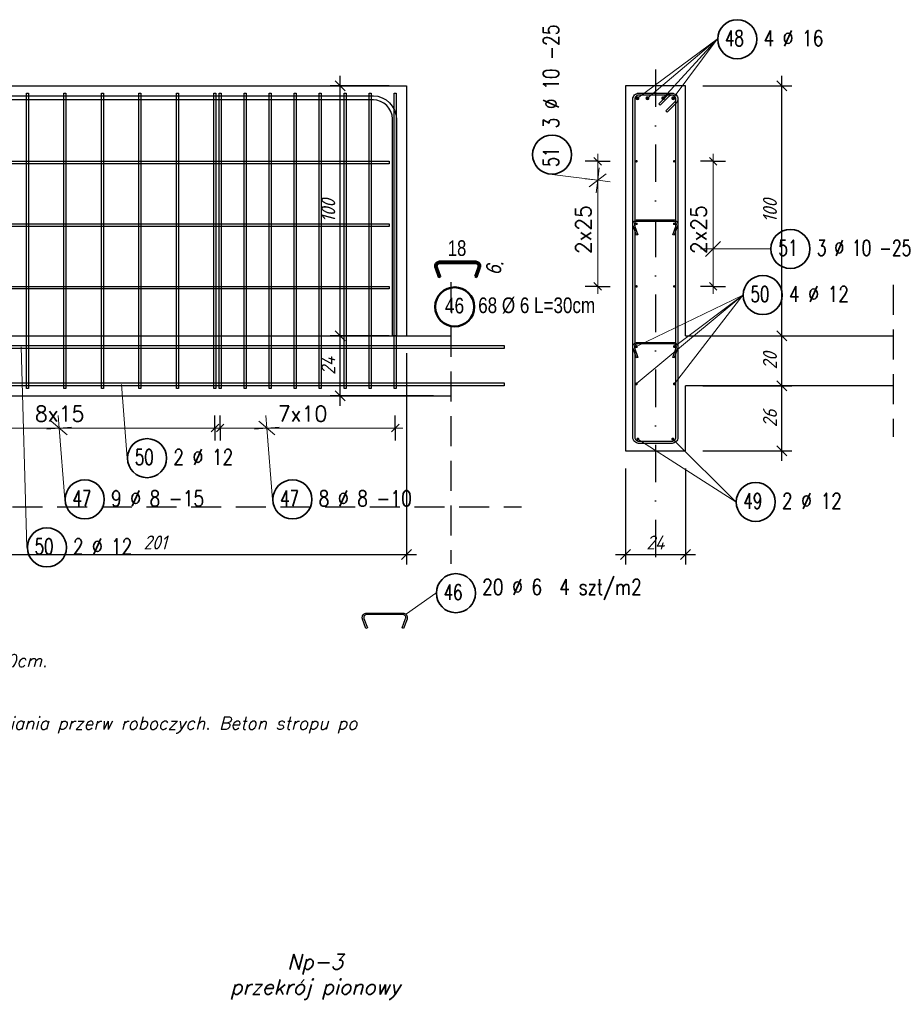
# Model space of a CAD drawing. Header units: millimetres. Extents: x -59549 to 24928, y -40343 to 39139.
# Tile 12 of 27: x -13557 to -10064, y -5489 to -1552. Entities that reach past the tile are written whole.
import ezdxf

# ---------------------------------------------------------------- set-up
doc = ezdxf.new("R2010")
doc.units = ezdxf.units.MM
doc.header["$MEASUREMENT"] = 0
for name, pattern in [('DASHDOT', [25.4, 12.7, -6.35, 0, -6.35]), ('DASHDOTX2', [2, 1, -0.5, 0, -0.5]), ('Dot & Dashed', [335.138881, 176.388884, -88.194442, 0, -70.555556]), ('Hidden', [7.14375, 4.7625, -2.38125])]:
    doc.linetypes.add(name, pattern=pattern)
for name, color, linetype in [('k-nadproża', 4, 'Hidden'), ('k-osie', 1, 'DASHDOT'), ('k-schody', 2, 'Continuous'), ('k-wymiary', 1, 'Continuous'), ('k-ściany', 2, 'Continuous')]:
    doc.layers.add(name, color=color, linetype=linetype)
doc.layers.add('Ogólne', color=7, linetype='Continuous', lineweight=25)
doc.styles.add('50', font='romans.shx', dxfattribs={"width": 0.85, "oblique": 15, "height": 10})
doc.styles.add('Arial', font='arial.ttf', dxfattribs={"height": 11.90625})
doc.styles.add('ISO', font='ISOCP.SHX', dxfattribs={"oblique": 15})
doc.styles.add('ROMANS', font='romans__.ttf')
doc.dimstyles.new('ISO 1_20', dxfattribs={"dimtxt": 56, "dimasz": 40, "dimexe": 40, "dimexo": 70, "dimgap": 20, "dimtad": 1, "dimdec": 1, "dimlfac": 0.1, "dimdsep": 46, "dimtxsty": 'ISO', "dimblk": 'OBLIQUE', "dimcen": 0.09, "dimdle": 40, "dimclrd": 1, "dimclre": 1, "dimclrt": 2, "dimadec": 0, "dimazin": 0, "dimtfac": 1, "dimtdec": 1, "dimtix": 1, "dimtmove": 2, "dimatfit": 0, "dimfxl": 1, "dimtolj": 1, "dimtzin": 0, "dimlwd": -1, "dimlwe": -1, "dimarcsym": 0})

# ---------------------------------------------------------------- blocks, each defined once
blk = doc.blocks.new('_Oblique')
at = {"color": 0, "linetype": 'ByBlock', "lineweight": -2, "ltscale": 30}
blk.add_line((-0.5, -0.5), (0.5, 0.5), dxfattribs=at)
blk = doc.blocks.new('*D118')
at = {"layer": 'Defpoints', "color": 0}
for p in [(-12010.2, -2815.9), (-14020.2, -3499.5), (-12010.2, -3690.3)]:
    blk.add_point(p, dxfattribs=at)
at = {"layer": 'k-wymiary', "color": 1}
for p, q in [((-12010.2, -2885.9), (-12010.2, -3730.3)), ((-14020.2, -3569.5), (-14020.2, -3730.3)), ((-14060.2, -3690.3), (-11970.2, -3690.3))]:
    blk.add_line(p, q, dxfattribs=at)
at = {"layer": 'k-wymiary', "color": 1, "xscale": 40, "yscale": 40, "zscale": 40, "rotation": 180}
blk.add_blockref('_Oblique', (-14020.2, -3690.3), dxfattribs=at)
at = {"layer": 'k-wymiary', "color": 1, "xscale": 40, "yscale": 40, "zscale": 40}
blk.add_blockref('_Oblique', (-12010.2, -3690.3), dxfattribs=at)
at = {"layer": 'k-wymiary', "color": 2, "insert": (-13015.2, -3642.3), "char_height": 56, "attachment_point": 5, "style": 'ISO'}
blk.add_mtext('\\A1;201', dxfattribs=at)
blk = doc.blocks.new('*D123')
at = {"layer": 'Defpoints', "color": 0}
for p in [(-12275.2, -2815.9), (-12010.2, -2815.9), (-11832.7, -3056.1)]:
    blk.add_point(p, dxfattribs=at)
at = {"layer": 'k-wymiary', "color": 1}
for p, q in [((-12275.2, -3096.1), (-12275.2, -2775.9)), ((-12080.2, -2815.9), (-12315.2, -2815.9)), ((-11902.7, -3056.1), (-12315.2, -3056.1))]:
    blk.add_line(p, q, dxfattribs=at)
at = {"layer": 'k-wymiary', "color": 1, "xscale": 40, "yscale": 40, "zscale": 40}
for p, rotation in [((-12275.2, -2815.9), 90), ((-12275.2, -3056.1), 270)]:
    blk.add_blockref('_Oblique', p, dxfattribs=dict(at, rotation=rotation))
at = {"layer": 'k-wymiary', "color": 2, "insert": (-12323.2, -2936), "char_height": 56, "attachment_point": 5, "rotation": 90, "style": 'ISO'}
blk.add_mtext('\\A1;24', dxfattribs=at)
blk = doc.blocks.new('*D124')
at = {"layer": 'Defpoints', "color": 0}
for p in [(-12275.2, -1815.9), (-12010.2, -1815.9), (-12010.2, -2815.9)]:
    blk.add_point(p, dxfattribs=at)
at = {"layer": 'k-wymiary', "color": 1}
for p, q in [((-12275.2, -2855.9), (-12275.2, -1775.9)), ((-12080.2, -1815.9), (-12315.2, -1815.9)), ((-12080.2, -2815.9), (-12315.2, -2815.9))]:
    blk.add_line(p, q, dxfattribs=at)
at = {"layer": 'k-wymiary', "color": 1, "xscale": 40, "yscale": 40, "zscale": 40}
for p, rotation in [((-12275.2, -1815.9), 90), ((-12275.2, -2815.9), 270)]:
    blk.add_blockref('_Oblique', p, dxfattribs=dict(at, rotation=rotation))
at = {"layer": 'k-wymiary', "color": 2, "insert": (-12323.2, -2315.9), "char_height": 56, "attachment_point": 5, "rotation": 90, "style": 'ISO'}
blk.add_mtext('\\A1;100', dxfattribs=at)
blk = doc.blocks.new('*D159')
at = {"layer": 'Defpoints', "color": 0}
for p in [(-11135.3, -3275.9), (-10895.3, -3275.9), (-10895.3, -3690.3)]:
    blk.add_point(p, dxfattribs=at)
at = {"layer": 'k-wymiary', "color": 1}
for p, q in [((-11135.3, -3345.9), (-11135.3, -3730.3)), ((-10895.3, -3345.9), (-10895.3, -3730.3)), ((-11175.3, -3690.3), (-10855.3, -3690.3))]:
    blk.add_line(p, q, dxfattribs=at)
at = {"layer": 'k-wymiary', "color": 1, "xscale": 40, "yscale": 40, "zscale": 40, "rotation": 180}
blk.add_blockref('_Oblique', (-11135.3, -3690.3), dxfattribs=at)
at = {"layer": 'k-wymiary', "color": 1, "xscale": 40, "yscale": 40, "zscale": 40}
blk.add_blockref('_Oblique', (-10895.3, -3690.3), dxfattribs=at)
at = {"layer": 'k-wymiary', "color": 2, "insert": (-11015.3, -3642.3), "char_height": 56, "attachment_point": 5, "style": 'ISO'}
blk.add_mtext('\\A1;24', dxfattribs=at)
blk = doc.blocks.new('*D160')
at = {"layer": 'Defpoints', "color": 0}
for p in [(-10895.3, -3016.1), (-10509.1, -3016.1), (-10895.3, -3275.9)]:
    blk.add_point(p, dxfattribs=at)
at = {"layer": 'k-wymiary', "color": 1}
for p, q in [((-10509.1, -3315.9), (-10509.1, -2976.1)), ((-10825.3, -3016.1), (-10469.1, -3016.1)), ((-10825.3, -3275.9), (-10469.1, -3275.9))]:
    blk.add_line(p, q, dxfattribs=at)
at = {"layer": 'k-wymiary', "color": 1, "xscale": 40, "yscale": 40, "zscale": 40}
for p, rotation in [((-10509.1, -3016.1), 90), ((-10509.1, -3275.9), 270)]:
    blk.add_blockref('_Oblique', p, dxfattribs=dict(at, rotation=rotation))
at = {"layer": 'k-wymiary', "color": 2, "insert": (-10557.1, -3146), "char_height": 56, "attachment_point": 5, "rotation": 90, "style": 'ISO'}
blk.add_mtext('\\A1;26', dxfattribs=at)
blk = doc.blocks.new('*D161')
at = {"layer": 'Defpoints', "color": 0}
for p in [(-10895.3, -2815.9), (-10509.1, -2815.9), (-10895.3, -3016.1)]:
    blk.add_point(p, dxfattribs=at)
at = {"layer": 'k-wymiary', "color": 1}
for p, q in [((-10509.1, -3056.1), (-10509.1, -2775.9)), ((-10825.3, -2815.9), (-10469.1, -2815.9)), ((-10825.3, -3016.1), (-10469.1, -3016.1))]:
    blk.add_line(p, q, dxfattribs=at)
at = {"layer": 'k-wymiary', "color": 1, "xscale": 40, "yscale": 40, "zscale": 40}
for p, rotation in [((-10509.1, -2815.9), 90), ((-10509.1, -3016.1), 270)]:
    blk.add_blockref('_Oblique', p, dxfattribs=dict(at, rotation=rotation))
at = {"layer": 'k-wymiary', "color": 2, "insert": (-10557.1, -2916), "char_height": 56, "attachment_point": 5, "rotation": 90, "style": 'ISO'}
blk.add_mtext('\\A1;20', dxfattribs=at)
blk = doc.blocks.new('*D162')
at = {"layer": 'Defpoints', "color": 0}
for p in [(-10895.3, -1815.9), (-10509.1, -1815.9), (-10895.3, -2815.9)]:
    blk.add_point(p, dxfattribs=at)
at = {"layer": 'k-wymiary', "color": 1}
for p, q in [((-10509.1, -2855.9), (-10509.1, -1775.9)), ((-10825.3, -1815.9), (-10469.1, -1815.9)), ((-10825.3, -2815.9), (-10469.1, -2815.9))]:
    blk.add_line(p, q, dxfattribs=at)
at = {"layer": 'k-wymiary', "color": 1, "xscale": 40, "yscale": 40, "zscale": 40}
for p, rotation in [((-10509.1, -1815.9), 90), ((-10509.1, -2815.9), 270)]:
    blk.add_blockref('_Oblique', p, dxfattribs=dict(at, rotation=rotation))
at = {"layer": 'k-wymiary', "color": 2, "insert": (-10557.1, -2315.9), "char_height": 56, "attachment_point": 5, "rotation": 90, "style": 'ISO'}
blk.add_mtext('\\A1;100', dxfattribs=at)
blk = doc.blocks.new('KRESKOWANIE_30')
at = {"layer": 'Ogólne', "color": 7, "linetype": 'Continuous', "lineweight": 18, "transparency": 33554687}
for p, q in [((-13.3993, -3.1847), (-13.4032, -3.1348)), ((-13.3993, -3.1847), (-13.4491, -3.1886)), ((-13.367, -3.2122), (-13.4316, -3.1571)), ((-13.3993, -3.1847), (-13.3494, -3.1807)), ((-13.3765, -3.4704), (-13.3993, -3.1847)), ((-13.3993, -3.1847), (-13.3953, -3.2345))]:
    blk.add_line(p, q, dxfattribs=at)
blk = doc.blocks.new('KRESKOWANIE_31')
at = {"layer": 'Ogólne', "color": 7, "linetype": 'Continuous', "lineweight": 18, "transparency": 33554687}
for p, q in [((-12.5689, -3.1847), (-12.5729, -3.1348)), ((-12.5689, -3.1847), (-12.6188, -3.1886)), ((-12.5366, -3.2122), (-12.6012, -3.1571)), ((-12.5689, -3.1847), (-12.5191, -3.1807)), ((-12.5462, -3.4704), (-12.5689, -3.1847)), ((-12.5689, -3.1847), (-12.565, -3.2345))]:
    blk.add_line(p, q, dxfattribs=at)
blk = doc.blocks.new('KRESKOWANIE_33')
at = {"layer": 'Ogólne', "color": 7, "linetype": 'Continuous', "lineweight": 18, "transparency": 33554687}
for p, q in [((-10.7545, -2.4387), (-10.8145, -2.4987)), ((-10.7845, -2.4687), (-10.7845, -2.4187)), ((-10.7845, -2.4687), (-10.8345, -2.4687)), ((-10.5549, -2.4687), (-10.7845, -2.4687)), ((-10.7845, -2.4687), (-10.7345, -2.4687)), ((-10.7845, -2.4687), (-10.7845, -2.5187))]:
    blk.add_line(p, q, dxfattribs=at)
blk = doc.blocks.new('KRESKOWANIE_34')
at = {"layer": 'Ogólne', "color": 7, "linetype": 'Continuous', "lineweight": 18, "transparency": 33554687}
for p, q in [((-11.2459, -2.1941), (-11.2397, -2.1444)), ((-11.4283, -2.1713), (-11.2459, -2.1941)), ((-11.2459, -2.1941), (-11.2955, -2.1879)), ((-11.2794, -2.2201), (-11.2124, -2.168)), ((-11.2459, -2.1941), (-11.2521, -2.2437)), ((-11.2459, -2.1941), (-11.1963, -2.2002))]:
    blk.add_line(p, q, dxfattribs=at)

msp = doc.modelspace()

# ---------------------------------------------------------------- hatches: boundary and pattern name
at = {"layer": 'Ogólne', "linetype": 'Continuous', "lineweight": 50, "transparency": 33554687}
for points in [[(-11078.86, -1865.91), (-11079.47, -1862.85), (-11081.21, -1860.25), (-11083.8, -1858.52), (-11086.86, -1857.91), (-11089.93, -1858.52), (-11092.52, -1860.25), (-11094.26, -1862.85), (-11094.86, -1865.91), (-11094.26, -1868.97), (-11092.52, -1871.56), (-11089.93, -1873.3), (-11086.86, -1873.91), (-11083.8, -1873.3), (-11081.21, -1871.56), (-11079.47, -1868.97)], [(-11038.86, -1865.91), (-11039.47, -1862.85), (-11041.21, -1860.25), (-11043.8, -1858.52), (-11046.86, -1857.91), (-11049.93, -1858.52), (-11052.52, -1860.25), (-11054.26, -1862.85), (-11054.86, -1865.91), (-11054.26, -1868.97), (-11052.52, -1871.56), (-11049.93, -1873.3), (-11046.86, -1873.91), (-11043.8, -1873.3), (-11041.21, -1871.56), (-11039.47, -1868.97)], [(-10975.82, -1865.91), (-10976.43, -1862.85), (-10978.16, -1860.25), (-10980.76, -1858.52), (-10983.82, -1857.91), (-10986.88, -1858.52), (-10989.48, -1860.25), (-10991.21, -1862.85), (-10991.82, -1865.91), (-10991.21, -1868.97), (-10989.48, -1871.56), (-10986.88, -1873.3), (-10983.82, -1873.91), (-10980.76, -1873.3), (-10978.16, -1871.56), (-10976.43, -1868.97)], [(-10935.82, -1865.91), (-10936.43, -1862.85), (-10938.16, -1860.25), (-10940.76, -1858.52), (-10943.82, -1857.91), (-10946.88, -1858.52), (-10949.48, -1860.25), (-10951.21, -1862.85), (-10951.82, -1865.91), (-10951.21, -1868.97), (-10949.48, -1871.56), (-10946.88, -1873.3), (-10943.82, -1873.91), (-10940.76, -1873.3), (-10938.16, -1871.56), (-10936.43, -1868.97)], [(-11085.44, -2118.28), (-11085.82, -2116.36), (-11086.91, -2114.74), (-11088.53, -2113.66), (-11090.44, -2113.28), (-11092.36, -2113.66), (-11093.98, -2114.74), (-11095.06, -2116.36), (-11095.44, -2118.28), (-11095.06, -2120.19), (-11093.98, -2121.81), (-11092.36, -2122.9), (-11090.44, -2123.28), (-11088.53, -2122.9), (-11086.91, -2121.81), (-11085.82, -2120.19)], [(-10935.24, -2118.28), (-10935.62, -2116.36), (-10936.71, -2114.74), (-10938.33, -2113.66), (-10940.24, -2113.28), (-10942.16, -2113.66), (-10943.78, -2114.74), (-10944.86, -2116.36), (-10945.24, -2118.28), (-10944.86, -2120.19), (-10943.78, -2121.81), (-10942.16, -2122.9), (-10940.24, -2123.28), (-10938.33, -2122.9), (-10936.71, -2121.81), (-10935.62, -2120.19)], [(-11085.44, -2368.28), (-11085.82, -2366.36), (-11086.91, -2364.74), (-11088.53, -2363.66), (-11090.44, -2363.28), (-11092.36, -2363.66), (-11093.98, -2364.74), (-11095.06, -2366.36), (-11095.44, -2368.28), (-11095.06, -2370.19), (-11093.98, -2371.81), (-11092.36, -2372.9), (-11090.44, -2373.28), (-11088.53, -2372.9), (-11086.91, -2371.81), (-11085.82, -2370.19)], [(-10935.24, -2368.28), (-10935.62, -2366.36), (-10936.71, -2364.74), (-10938.33, -2363.66), (-10940.24, -2363.28), (-10942.16, -2363.66), (-10943.78, -2364.74), (-10944.86, -2366.36), (-10945.24, -2368.28), (-10944.86, -2370.19), (-10943.78, -2371.81), (-10942.16, -2372.9), (-10940.24, -2373.28), (-10938.33, -2372.9), (-10936.71, -2371.81), (-10935.62, -2370.19)], [(-11085.44, -2618.28), (-11085.82, -2616.36), (-11086.91, -2614.74), (-11088.53, -2613.66), (-11090.44, -2613.28), (-11092.36, -2613.66), (-11093.98, -2614.74), (-11095.06, -2616.36), (-11095.44, -2618.28), (-11095.06, -2620.19), (-11093.98, -2621.81), (-11092.36, -2622.9), (-11090.44, -2623.28), (-11088.53, -2622.9), (-11086.91, -2621.81), (-11085.82, -2620.19)], [(-10935.24, -2618.28), (-10935.62, -2616.36), (-10936.71, -2614.74), (-10938.33, -2613.66), (-10940.24, -2613.28), (-10942.16, -2613.66), (-10943.78, -2614.74), (-10944.86, -2616.36), (-10945.24, -2618.28), (-10944.86, -2620.19), (-10943.78, -2621.81), (-10942.16, -2622.9), (-10940.24, -2623.28), (-10938.33, -2622.9), (-10936.71, -2621.81), (-10935.62, -2620.19)], [(-11085.36, -2859.21), (-11085.81, -2856.91), (-11087.11, -2854.97), (-11089.06, -2853.67), (-11091.36, -2853.21), (-11093.65, -2853.67), (-11095.6, -2854.97), (-11096.9, -2856.91), (-11097.36, -2859.21), (-11096.9, -2861.5), (-11095.6, -2863.45), (-11093.65, -2864.75), (-11091.36, -2865.21), (-11089.06, -2864.75), (-11087.11, -2863.45), (-11085.81, -2861.5)], [(-10933.33, -2859.21), (-10933.79, -2856.91), (-10935.09, -2854.97), (-10937.03, -2853.67), (-10939.33, -2853.21), (-10941.63, -2853.67), (-10943.57, -2854.97), (-10944.87, -2856.91), (-10945.33, -2859.21), (-10944.87, -2861.5), (-10943.57, -2863.45), (-10941.63, -2864.75), (-10939.33, -2865.21), (-10937.03, -2864.75), (-10935.09, -2863.45), (-10933.79, -2861.5)], [(-11085.43, -3008.37), (-11085.89, -3006.08), (-11087.19, -3004.13), (-11089.14, -3002.83), (-11091.43, -3002.37), (-11093.73, -3002.83), (-11095.68, -3004.13), (-11096.98, -3006.08), (-11097.43, -3008.37), (-11096.98, -3010.67), (-11095.68, -3012.62), (-11093.73, -3013.92), (-11091.43, -3014.37), (-11089.14, -3013.92), (-11087.19, -3012.62), (-11085.89, -3010.67)], [(-10933.25, -3008.37), (-10933.71, -3006.08), (-10935.01, -3004.13), (-10936.96, -3002.83), (-10939.25, -3002.37), (-10941.55, -3002.83), (-10943.5, -3004.13), (-10944.8, -3006.08), (-10945.25, -3008.37), (-10944.8, -3010.67), (-10943.5, -3012.62), (-10941.55, -3013.92), (-10939.25, -3014.37), (-10936.96, -3013.92), (-10935.01, -3012.62), (-10933.71, -3010.67)], [(-11079.06, -3228.76), (-11079.51, -3226.46), (-11080.81, -3224.51), (-11082.76, -3223.21), (-11085.06, -3222.76), (-11087.35, -3223.21), (-11089.3, -3224.51), (-11090.6, -3226.46), (-11091.06, -3228.76), (-11090.6, -3231.05), (-11089.3, -3233), (-11087.35, -3234.3), (-11085.06, -3234.76), (-11082.76, -3234.3), (-11080.81, -3233), (-11079.51, -3231.05)], [(-10939.63, -3228.76), (-10940.09, -3226.46), (-10941.39, -3224.51), (-10943.33, -3223.21), (-10945.63, -3222.76), (-10947.93, -3223.21), (-10949.87, -3224.51), (-10951.17, -3226.46), (-10951.63, -3228.76), (-10951.17, -3231.05), (-10949.87, -3233), (-10947.93, -3234.3), (-10945.63, -3234.76), (-10943.33, -3234.3), (-10941.39, -3233), (-10940.09, -3231.05)]]:
    msp.add_hatch(color=5, dxfattribs=at).paths.add_polyline_path(points)

# ---------------------------------------------------------------- linework, layer by layer
at = {"layer": 'k-osie', "linetype": 'DASHDOTX2', "ltscale": 150}
msp.add_line((-11015.34, -1750.9), (-11015.34, -3703.18), dxfattribs=at)
at = {"layer": 'k-schody'}
for p, q in [((-12010.21, -1815.9), (-12010.21, -2815.9)), ((-12010.21, -2815.9), (-11832.69, -2815.9))]:
    msp.add_line(p, q, dxfattribs=at)
for points in [[(-17010.21, -1815.9), (-17010.21, -3275.9), (-14020.21, -3275.9), (-14020.21, -3056.1), (-11832.69, -3056.1)], [(-16770.21, -1815.9), (-12010.21, -1815.9)], [(-10895.34, -2815.9), (-10895.34, -1815.9), (-11135.34, -1815.9), (-11135.34, -3275.9), (-10895.34, -3275.9), (-10895.34, -3016.1)], [(-10895.34, -2815.9), (-10063.83, -2815.9)], [(-10063.83, -3016.1), (-10895.34, -3016.1)]]:
    msp.add_lwpolyline(points, dxfattribs=at)
at = {"layer": 'k-schody', "color": 1}
for points in [[(-16770.21, -2815.9), (-11832.69, -2815.9)], [(-11832.69, -3016.1), (-14020.21, -3016.1)]]:
    msp.add_lwpolyline(points, dxfattribs=at)
at = {"layer": 'k-ściany', "color": 1, "linetype": 'Hidden', "ltscale": 25}
for p, q in [((-11832.69, -2601.93), (-11832.69, -3727.58)), ((-10063.83, -2612.54), (-10063.83, -3219.45)), ((-14478.41, -3499.54), (-11550.8, -3499.54))]:
    msp.add_line(p, q, dxfattribs=at)
at = {"layer": 'Ogólne', "color": 7, "linetype": 'Continuous', "lineweight": 18, "transparency": 33554687}
for p, q in [((-10767.54, -1630.27), (-11086.86, -1865.91)), ((-10767.54, -1630.27), (-11046.86, -1865.91)), ((-10767.54, -1630.27), (-10983.82, -1865.91)), ((-10767.54, -1630.27), (-10943.82, -1865.91)), ((-11245.87, -2118.28), (-11245.87, -2088.28)), ((-11245.87, -2618.28), (-11245.87, -2118.28)), ((-10784.46, -2118.28), (-10784.46, -2088.28)), ((-10784.46, -2618.28), (-10784.46, -2118.28)), ((-11245.87, -2618.28), (-11245.87, -2648.28)), ((-10784.46, -2618.28), (-10784.46, -2648.28)), ((-10665.38, -2653.38), (-11091.43, -3008.37)), ((-10665.38, -2653.38), (-11091.36, -2859.21)), ((-10665.38, -2653.38), (-10939.33, -2859.21)), ((-10665.38, -2653.38), (-10939.25, -3008.37)), ((-13527.89, -3662.31), (-13550.64, -2860.1)), ((-13127.47, -3305.23), (-13150.22, -3010.1)), ((-12755.21, -3184.66), (-12785.21, -3184.66)), ((-12776.27, -3184.66), (-12746.27, -3184.66)), ((-12055.21, -3184.66), (-12025.21, -3184.66)), ((-10693.83, -3480.35), (-11085.06, -3228.76)), ((-10693.83, -3480.35), (-10945.63, -3228.76)), ((-11892.5, -3845.12), (-12010.22, -3927.35))]:
    msp.add_line(p, q, dxfattribs=at)
at = {"layer": 'Ogólne', "color": 7, "linetype": 'Continuous', "lineweight": 25, "transparency": 33554687}
for p, q in [((-11245.87, -2118.28), (-11295.87, -2118.28)), ((-11230.87, -2133.28), (-11260.87, -2103.28)), ((-11245.87, -2118.28), (-11195.87, -2118.28)), ((-10784.46, -2118.28), (-10834.46, -2118.28)), ((-10769.46, -2133.28), (-10799.46, -2103.28)), ((-10784.46, -2118.28), (-10734.46, -2118.28)), ((-11245.87, -2618.28), (-11295.87, -2618.28)), ((-11230.87, -2633.28), (-11260.87, -2603.28)), ((-11245.87, -2618.28), (-11195.87, -2618.28)), ((-10784.46, -2618.28), (-10834.46, -2618.28)), ((-10769.46, -2633.28), (-10799.46, -2603.28)), ((-10784.46, -2618.28), (-10734.46, -2618.28)), ((-12776.27, -3184.66), (-12776.27, -3134.66)), ((-12755.21, -3184.66), (-12755.21, -3134.66)), ((-12055.21, -3184.66), (-12055.21, -3134.66)), ((-12791.27, -3199.66), (-12761.27, -3169.66)), ((-12776.27, -3184.66), (-12776.27, -3234.66)), ((-12770.21, -3199.66), (-12740.21, -3169.66)), ((-12755.21, -3184.66), (-12755.21, -3234.66)), ((-12070.21, -3199.66), (-12040.21, -3169.66)), ((-12055.21, -3184.66), (-12055.21, -3234.66))]:
    msp.add_line(p, q, dxfattribs=at)
for points in [[(-13530.27, -3026.1), (-13530.27, -1845.9), (-13522.27, -1845.9), (-13522.27, -3026.1), (-13530.27, -3026.1)], [(-13380.27, -3026.1), (-13380.27, -1845.9), (-13372.27, -1845.9), (-13372.27, -3026.1), (-13380.27, -3026.1)], [(-13230.27, -3026.1), (-13230.27, -1845.9), (-13222.27, -1845.9), (-13222.27, -3026.1), (-13230.27, -3026.1)], [(-13080.27, -3026.1), (-13080.27, -1845.9), (-13072.27, -1845.9), (-13072.27, -3026.1), (-13080.27, -3026.1)], [(-12930.27, -3026.1), (-12930.27, -1845.9), (-12922.27, -1845.9), (-12922.27, -3026.1), (-12930.27, -3026.1)], [(-12780.27, -3026.1), (-12780.27, -1845.9), (-12772.27, -1845.9), (-12772.27, -3026.1), (-12780.27, -3026.1)], [(-12759.21, -3026.1), (-12759.21, -1845.9), (-12751.21, -1845.9), (-12751.21, -3026.1), (-12759.21, -3026.1)], [(-12659.21, -3026.1), (-12659.21, -1845.9), (-12651.21, -1845.9), (-12651.21, -3026.1), (-12659.21, -3026.1)], [(-12559.21, -3026.1), (-12559.21, -1845.9), (-12551.21, -1845.9), (-12551.21, -3026.1), (-12559.21, -3026.1)], [(-12459.21, -3026.1), (-12459.21, -1845.9), (-12451.21, -1845.9), (-12451.21, -3026.1), (-12459.21, -3026.1)], [(-12359.21, -3026.1), (-12359.21, -1845.9), (-12351.21, -1845.9), (-12351.21, -3026.1), (-12359.21, -3026.1)], [(-12259.21, -3026.1), (-12259.21, -1845.9), (-12251.21, -1845.9), (-12251.21, -3026.1), (-12259.21, -3026.1)], [(-12159.21, -3026.1), (-12159.21, -1845.9), (-12151.21, -1845.9), (-12151.21, -3026.1), (-12159.21, -3026.1)], [(-12059.21, -3026.1), (-12059.21, -1845.9), (-12051.21, -1845.9), (-12051.21, -3026.1), (-12059.21, -3026.1)], [(-10973.38, -1916.56), (-10937.82, -1881), (-10936.83, -1879.85), (-10935.95, -1878.64), (-10935.19, -1877.35), (-10934.57, -1876.02), (-10934.07, -1874.64), (-10933.69, -1873.19), (-10933.45, -1871.7), (-10933.34, -1870.19), (-10933.34, -1869.3), (-10933.75, -1866.39), (-10934.71, -1863.46), (-10936.22, -1860.77), (-10938.04, -1858.59), (-10940.22, -1856.77), (-10942.91, -1855.27), (-10945.84, -1854.3), (-10948.75, -1853.9), (-11081.94, -1853.9), (-11084.85, -1854.3), (-11087.78, -1855.27), (-11090.46, -1856.77), (-11092.65, -1858.59), (-11094.47, -1860.77), (-11095.97, -1863.46), (-11096.94, -1866.39), (-11097.34, -1869.3), (-11097.34, -3222.49), (-11096.94, -3225.4), (-11095.97, -3228.33), (-11094.47, -3231.02), (-11092.65, -3233.2), (-11090.46, -3235.02), (-11087.78, -3236.52), (-11084.85, -3237.49), (-11081.94, -3237.9), (-10948.75, -3237.9), (-10945.84, -3237.49), (-10942.91, -3236.52), (-10940.22, -3235.02), (-10938.04, -3233.2), (-10936.22, -3231.02), (-10934.71, -3228.33), (-10933.75, -3225.4), (-10933.34, -3222.49), (-10933.34, -1869.3), (-10933.75, -1866.39), (-10934.71, -1863.46), (-10936.22, -1860.77), (-10938.04, -1858.59), (-10940.22, -1856.77), (-10942.91, -1855.27), (-10945.84, -1854.3), (-10948.75, -1853.9), (-10949.64, -1853.9), (-10951.15, -1854), (-10952.63, -1854.24), (-10954.08, -1854.62), (-10955.46, -1855.12), (-10956.79, -1855.74), (-10958.08, -1856.5), (-10959.3, -1857.38), (-10960.45, -1858.37), (-10996.01, -1893.94), (-11001.67, -1888.28), (-10965.91, -1852.52), (-10964.28, -1851.1), (-10962.46, -1849.79), (-10960.53, -1848.66), (-10958.53, -1847.72), (-10956.45, -1846.97), (-10954.28, -1846.4), (-10952.07, -1846.05), (-10949.92, -1845.9), (-10948.19, -1845.9), (-10944.02, -1846.48), (-10939.67, -1847.91), (-10935.66, -1850.15), (-10932.36, -1852.91), (-10929.6, -1856.22), (-10927.36, -1860.22), (-10925.92, -1864.57), (-10925.34, -1868.75), (-10925.34, -3223.04), (-10925.92, -3227.22), (-10927.36, -3231.57), (-10929.6, -3235.57), (-10932.36, -3238.88), (-10935.66, -3241.64), (-10939.67, -3243.88), (-10944.02, -3245.31), (-10948.19, -3245.9), (-11082.49, -3245.9), (-11086.66, -3245.31), (-11091.02, -3243.88), (-11095.02, -3241.64), (-11098.33, -3238.88), (-11101.08, -3235.57), (-11103.33, -3231.57), (-11104.76, -3227.22), (-11105.34, -3223.04), (-11105.34, -1868.75), (-11104.76, -1864.57), (-11103.33, -1860.22), (-11101.08, -1856.22), (-11098.33, -1852.91), (-11095.02, -1850.15), (-11091.02, -1847.91), (-11086.66, -1846.48), (-11082.49, -1845.9), (-10948.19, -1845.9), (-10944.02, -1846.48), (-10939.67, -1847.91), (-10935.66, -1850.15), (-10932.36, -1852.91), (-10929.6, -1856.22), (-10927.36, -1860.22), (-10925.92, -1864.57), (-10925.34, -1868.75), (-10925.34, -1870.47), (-10925.49, -1872.63), (-10925.85, -1874.83), (-10926.42, -1877.01), (-10927.17, -1879.08), (-10928.1, -1881.08), (-10929.24, -1883.01), (-10930.55, -1884.83), (-10931.96, -1886.46), (-10967.73, -1922.22), (-10973.38, -1916.56)], [(-12066.21, -2816.64), (-12066.21, -1948.61), (-12068.21, -1934.3), (-12073.02, -1919.69), (-12080.53, -1906.29), (-12089.67, -1895.35), (-12100.61, -1886.21), (-12114.01, -1878.7), (-12128.62, -1873.89), (-12142.93, -1871.9), (-16960.21, -1871.9), (-16960.21, -1855.9), (-12141.83, -1855.9), (-12124.98, -1858.24), (-12107.54, -1863.99), (-12091.49, -1872.98), (-12078.31, -1883.99), (-12067.29, -1897.17), (-12058.31, -1913.22), (-12052.56, -1930.67), (-12050.21, -1947.51), (-12050.21, -2816.64), (-12066.21, -2816.64)], [(-16960.21, -2118.28), (-12080.21, -2118.28), (-12080.21, -2128.28), (-16960.21, -2128.28), (-16960.21, -2118.28)], [(-10945.75, -2412.17), (-10932.03, -2374.49), (-10931.87, -2374.01), (-10931.74, -2373.53), (-10931.62, -2373.05), (-10931.53, -2372.56), (-10931.45, -2372.08), (-10931.39, -2371.58), (-10931.36, -2371.09), (-10931.34, -2370.58), (-10931.34, -2370.03), (-10931.65, -2367.85), (-10932.37, -2365.65), (-10933.5, -2363.64), (-10934.87, -2362), (-10936.5, -2360.64), (-10938.52, -2359.51), (-10940.72, -2358.78), (-10942.9, -2358.48), (-11087.79, -2358.48), (-11089.97, -2358.78), (-11092.17, -2359.51), (-11094.18, -2360.64), (-11095.82, -2362), (-11097.19, -2363.64), (-11098.31, -2365.65), (-11099.04, -2367.85), (-11099.34, -2370.03), (-11099.34, -2370.58), (-11099.33, -2371.09), (-11099.29, -2371.58), (-11099.24, -2372.08), (-11099.16, -2372.56), (-11099.06, -2373.05), (-11098.95, -2373.53), (-11098.81, -2374.01), (-11098.65, -2374.49), (-11084.94, -2412.17), (-11090.58, -2414.22), (-11104.32, -2376.46), (-11104.55, -2375.77), (-11104.75, -2375.06), (-11104.93, -2374.33), (-11105.07, -2373.61), (-11105.18, -2372.87), (-11105.27, -2372.14), (-11105.32, -2371.4), (-11105.34, -2370.67), (-11105.34, -2369.62), (-11104.91, -2366.49), (-11103.83, -2363.23), (-11102.15, -2360.22), (-11100.08, -2357.74), (-11097.6, -2355.68), (-11094.6, -2353.99), (-11091.33, -2352.92), (-11088.2, -2352.48), (-10942.48, -2352.48), (-10939.35, -2352.92), (-10936.09, -2353.99), (-10933.08, -2355.68), (-10930.61, -2357.74), (-10928.54, -2360.22), (-10926.85, -2363.23), (-10925.78, -2366.49), (-10925.34, -2369.62), (-10925.34, -2370.67), (-10925.37, -2371.4), (-10925.42, -2372.14), (-10925.5, -2372.87), (-10925.62, -2373.61), (-10925.76, -2374.33), (-10925.93, -2375.06), (-10926.14, -2375.77), (-10926.36, -2376.46), (-10940.11, -2414.22), (-10945.75, -2412.17)], [(-16960.21, -2368.28), (-12080.21, -2368.28), (-12080.21, -2378.28), (-16960.21, -2378.28), (-16960.21, -2368.28)], [(-16960.21, -2618.28), (-12080.21, -2618.28), (-12080.21, -2628.28), (-16960.21, -2628.28), (-16960.21, -2618.28)], [(-16960.21, -2854.1), (-11620.21, -2854.1), (-11620.21, -2866.1), (-16960.21, -2866.1), (-16960.21, -2854.1)], [(-10945.75, -2902.17), (-10932.03, -2864.49), (-10931.87, -2864.01), (-10931.74, -2863.53), (-10931.62, -2863.05), (-10931.53, -2862.56), (-10931.45, -2862.08), (-10931.39, -2861.58), (-10931.36, -2861.09), (-10931.34, -2860.58), (-10931.34, -2860.03), (-10931.65, -2857.85), (-10932.37, -2855.65), (-10933.5, -2853.64), (-10934.87, -2852), (-10936.5, -2850.64), (-10938.52, -2849.51), (-10940.72, -2848.78), (-10942.9, -2848.48), (-11087.79, -2848.48), (-11089.97, -2848.78), (-11092.17, -2849.51), (-11094.18, -2850.64), (-11095.82, -2852), (-11097.19, -2853.64), (-11098.31, -2855.65), (-11099.04, -2857.85), (-11099.34, -2860.03), (-11099.34, -2860.58), (-11099.33, -2861.09), (-11099.29, -2861.58), (-11099.24, -2862.08), (-11099.16, -2862.56), (-11099.06, -2863.05), (-11098.95, -2863.53), (-11098.81, -2864.01), (-11098.65, -2864.49), (-11084.94, -2902.17), (-11090.58, -2904.22), (-11104.32, -2866.46), (-11104.55, -2865.77), (-11104.75, -2865.06), (-11104.93, -2864.33), (-11105.07, -2863.61), (-11105.18, -2862.87), (-11105.27, -2862.14), (-11105.32, -2861.4), (-11105.34, -2860.67), (-11105.34, -2859.62), (-11104.91, -2856.49), (-11103.83, -2853.23), (-11102.15, -2850.22), (-11100.08, -2847.74), (-11097.6, -2845.68), (-11094.6, -2843.99), (-11091.33, -2842.92), (-11088.2, -2842.48), (-10942.48, -2842.48), (-10939.35, -2842.92), (-10936.09, -2843.99), (-10933.08, -2845.68), (-10930.61, -2847.74), (-10928.54, -2850.22), (-10926.85, -2853.23), (-10925.78, -2856.49), (-10925.34, -2859.62), (-10925.34, -2860.67), (-10925.37, -2861.4), (-10925.42, -2862.14), (-10925.5, -2862.87), (-10925.62, -2863.61), (-10925.76, -2864.33), (-10925.93, -2865.06), (-10926.14, -2865.77), (-10926.36, -2866.46), (-10940.11, -2904.22), (-10945.75, -2902.17)], [(-16960.21, -3004.1), (-11620.21, -3004.1), (-11620.21, -3016.1), (-16960.21, -3016.1), (-16960.21, -3004.1)], [(-12027.62, -3984.05), (-12013.91, -3946.37), (-12013.75, -3945.88), (-12013.61, -3945.4), (-12013.49, -3944.92), (-12013.4, -3944.44), (-12013.32, -3943.95), (-12013.27, -3943.46), (-12013.23, -3942.96), (-12013.22, -3942.45), (-12013.22, -3941.91), (-12013.52, -3939.73), (-12014.25, -3937.53), (-12015.37, -3935.51), (-12016.74, -3933.88), (-12018.38, -3932.51), (-12020.39, -3931.38), (-12022.59, -3930.66), (-12024.77, -3930.35), (-12169.66, -3930.35), (-12171.84, -3930.66), (-12174.04, -3931.38), (-12176.06, -3932.51), (-12177.69, -3933.88), (-12179.06, -3935.51), (-12180.19, -3937.53), (-12180.91, -3939.73), (-12181.22, -3941.91), (-12181.22, -3942.45), (-12181.2, -3942.96), (-12181.16, -3943.46), (-12181.11, -3943.95), (-12181.03, -3944.44), (-12180.94, -3944.92), (-12180.82, -3945.4), (-12180.69, -3945.88), (-12180.53, -3946.37), (-12166.81, -3984.05), (-12172.45, -3986.1), (-12186.2, -3948.33), (-12186.42, -3947.64), (-12186.63, -3946.93), (-12186.8, -3946.21), (-12186.94, -3945.48), (-12187.06, -3944.75), (-12187.14, -3944.01), (-12187.19, -3943.27), (-12187.22, -3942.55), (-12187.22, -3941.49), (-12186.78, -3938.36), (-12185.71, -3935.1), (-12184.02, -3932.09), (-12181.95, -3929.62), (-12179.48, -3927.55), (-12176.47, -3925.87), (-12173.21, -3924.79), (-12170.08, -3924.35), (-12024.35, -3924.35), (-12021.23, -3924.79), (-12017.96, -3925.87), (-12014.96, -3927.55), (-12012.48, -3929.62), (-12010.41, -3932.09), (-12008.73, -3935.1), (-12007.65, -3938.36), (-12007.22, -3941.49), (-12007.22, -3942.55), (-12007.24, -3943.27), (-12007.29, -3944.01), (-12007.38, -3944.75), (-12007.49, -3945.48), (-12007.63, -3946.21), (-12007.81, -3946.93), (-12008.01, -3947.64), (-12008.24, -3948.33), (-12021.98, -3986.1), (-12027.62, -3984.05)]]:
    msp.add_lwpolyline(points, dxfattribs=at)
at = {"layer": 'Ogólne', "color": 5, "linetype": 'Continuous', "lineweight": 50, "transparency": 33554687}
msp.add_lwpolyline([(-11736.3, -2579.07), (-11722.58, -2541.39), (-11722.42, -2540.91), (-11722.29, -2540.43), (-11722.17, -2539.95), (-11722.08, -2539.47), (-11722, -2538.98), (-11721.94, -2538.49), (-11721.91, -2537.99), (-11721.89, -2537.48), (-11721.89, -2536.94), (-11722.2, -2534.75), (-11722.92, -2532.55), (-11724.05, -2530.54), (-11725.42, -2528.9), (-11727.05, -2527.54), (-11729.07, -2526.41), (-11731.27, -2525.69), (-11733.45, -2525.38), (-11878.34, -2525.38), (-11880.52, -2525.69), (-11882.72, -2526.41), (-11884.73, -2527.54), (-11886.37, -2528.9), (-11887.74, -2530.54), (-11888.86, -2532.55), (-11889.59, -2534.75), (-11889.89, -2536.94), (-11889.89, -2537.48), (-11889.88, -2537.99), (-11889.84, -2538.49), (-11889.79, -2538.98), (-11889.71, -2539.47), (-11889.61, -2539.95), (-11889.5, -2540.43), (-11889.36, -2540.91), (-11889.2, -2541.39), (-11875.49, -2579.07), (-11881.13, -2581.13), (-11894.87, -2543.36), (-11895.1, -2542.67), (-11895.3, -2541.96), (-11895.48, -2541.23), (-11895.62, -2540.51), (-11895.73, -2539.78), (-11895.82, -2539.04), (-11895.87, -2538.3), (-11895.89, -2537.57), (-11895.89, -2536.52), (-11895.46, -2533.39), (-11894.38, -2530.13), (-11892.7, -2527.12), (-11890.63, -2524.65), (-11888.15, -2522.58), (-11885.15, -2520.89), (-11881.88, -2519.82), (-11878.75, -2519.38), (-11733.03, -2519.38), (-11729.9, -2519.82), (-11726.64, -2520.89), (-11723.63, -2522.58), (-11721.16, -2524.65), (-11719.09, -2527.12), (-11717.4, -2530.13), (-11716.33, -2533.39), (-11715.89, -2536.52), (-11715.89, -2537.57), (-11715.92, -2538.3), (-11715.97, -2539.04), (-11716.05, -2539.78), (-11716.17, -2540.51), (-11716.31, -2541.23), (-11716.48, -2541.96), (-11716.69, -2542.67), (-11716.91, -2543.36), (-11730.66, -2581.13), (-11736.3, -2579.07)], dxfattribs=at)
at = {"layer": 'Ogólne', "color": 7, "linetype": 'Continuous', "lineweight": 18, "transparency": 33554687}
for points in [[(-13976.27, -3184.66), (-13550.69, -3184.66), (-13550.69, -3184.66), (-12776.27, -3184.66)], [(-12755.21, -3184.66), (-12579.37, -3184.66), (-12579.37, -3184.66), (-12055.21, -3184.66)]]:
    msp.add_lwpolyline(points, dxfattribs=at)
at = {"layer": 'Ogólne', "color": 6, "linetype": 'Continuous', "lineweight": 35, "transparency": 33554687}
for centre in [(-10687.89, -1630.17), (-11428.45, -2091.67), (-10475.31, -2468.55), (-10585.74, -2653.27), (-13047.83, -3305.13), (-13296.89, -3470.27), (-12466.55, -3470.27), (-10614.19, -3480.25), (-13448.25, -3662.2), (-11812.86, -3845.02)]:
    msp.add_circle(centre, 78.12, dxfattribs=at)
at = {"layer": 'Ogólne', "color": 5, "linetype": 'Continuous', "lineweight": 50, "transparency": 33554687}
msp.add_circle((-11817.77, -2700.25), 78.12, dxfattribs=at)

# ---------------------------------------------------------------- block references
at = {"layer": 'Ogólne', "color": 7, "linetype": 'Continuous', "lineweight": 18, "transparency": 33554687, "xscale": 1000, "yscale": 1000, "zscale": 1000}
for name in ['KRESKOWANIE_34', 'KRESKOWANIE_33', 'KRESKOWANIE_30', 'KRESKOWANIE_31']:
    msp.add_blockref(name, (0, 0), dxfattribs=at)

# ---------------------------------------------------------------- texts
at = {"layer": 'k-nadproża', "color": 2, "linetype": 'Dot & Dashed', "ltscale": 1.5, "style": '50'}
for s, insert, char_height, width, attachment_point in [('{\\W1;UWAGI:\\P1. \\A1;Minimalna długość prętów zbrojenia głownego poza krawędzią podpór skrajnych 16,0cm.\\P2. Grubość otulenia prętów zbrojenia głównego dołem i bokiem a=3,8cm.\\P3\\A0;. Wymiary strzemion podano po obrysie zewnętrznym.\\P4. \\H0.99997x;Strop wraz z wieńcami i podciągami, należy betonować jednorazowo, bez pozostawiania przerw roboczych. Beton stropu po zabetonowaniu, należy bezzwłocznie poddać pielegnacji zgodnie ze sztuką budowlaną.\\P\\P  }', (-16552.34, -4006.6), 50, 4759.6586, 1), ('{\\W1;Np-3\\Pprzekrój pionowy}', (-12375.22, -5469.05), 60, 1570.8199, 8)]:
    msp.add_mtext(s, dxfattribs=dict(at, insert=insert, char_height=char_height, width=width, attachment_point=attachment_point))
at = {"layer": 'Ogólne', "color": 7, "linetype": 'Continuous', "lineweight": 25, "transparency": 33554687, "char_height": 62.5, "attachment_point": 7}
for s, insert, width, style in [('\\W0.70;\\fRomanS|i1|b0|c0|p0;48', (-10736.57, -1657.35), 119.2744, 'ROMANS'), ('\\W0.80;\\fRomanS|i1|b0|c0|p0; 4 %%c 16  ', (-10617.43, -1657.35), 474.6173, 'ROMANS'), ('\\W0.76;18', (-11845.06, -2497.38), 101.2892, 'Arial'), ('\\W0.73;\\fRomanS|i1|b0|c0|p0;51', (-10523.98, -2495.74), 120.2505, 'ROMANS'), ('\\W0.80;\\fRomanS|i1|b0|c0|p0; 3 %%c 10 -25 ', (-10404.84, -2495.74), 634.9465, 'ROMANS'), ('\\W0.70;\\fRomanS|i1|b0|c0|p0;50', (-10634.41, -2680.46), 119.2745, 'ROMANS'), ('\\W0.80;\\fRomanS|i1|b0|c0|p0; 4 %%c 12  ', (-10515.27, -2680.46), 474.6173, 'ROMANS'), ('\\W0.96;\\fRomanS|i1|b0|c0|p0;8x15', (-13496.46, -3158.83), 264.3437, 'ROMANS'), ('\\W0.96;\\fRomanS|i1|b0|c0|p0;7x10', (-12525.14, -3158.83), 264.3437, 'ROMANS'), ('\\W0.80;\\fRomanS|i1|b0|c0|p0; 2 %%c 12  ', (-12977.36, -3332.31), 474.6173, 'ROMANS'), ('\\W0.70;\\fRomanS|i1|b0|c0|p0;50', (-13096.5, -3332.31), 119.2744, 'ROMANS'), ('\\W0.70;\\fRomanS|i1|b0|c0|p0;47', (-13345.56, -3497.45), 119.2744, 'ROMANS'), ('\\W0.80;\\fRomanS|i1|b0|c0|p0; 9 %%c 8 -15  ', (-13226.42, -3497.45), 637.3447, 'ROMANS'), ('\\W0.70;\\fRomanS|i1|b0|c0|p0;47', (-12515.22, -3497.45), 119.2744, 'ROMANS'), ('\\W0.80;\\fRomanS|i1|b0|c0|p0; 8 %%c 8 -10  ', (-12396.08, -3497.45), 637.3447, 'ROMANS'), ('\\W0.70;\\fRomanS|i1|b0|c0|p0;49', (-10662.86, -3507.43), 119.2745, 'ROMANS'), ('\\W0.80;\\fRomanS|i1|b0|c0|p0; 2 %%c 12  ', (-10543.72, -3507.43), 474.6172, 'ROMANS'), ('\\W0.70;\\fRomanS|i1|b0|c0|p0;50', (-13496.93, -3689.39), 119.2744, 'ROMANS'), ('\\W0.79;\\fRomanS|i1|b0|c0|p0; 2 %%c 12 ', (-13377.79, -3689.39), 423.5274, 'ROMANS'), ('\\W0.70;\\fRomanS|i1|b0|c0|p0;46', (-11861.53, -3872.21), 119.2744, 'ROMANS'), ('\\W0.80;\\fRomanS|i1|b0|c0|p0; 20 %%c 6  4 szt/m2 ', (-11742.39, -3872.21), 912.6239, 'ROMANS')]:
    msp.add_mtext(s, dxfattribs=dict(at, insert=insert, width=width, style=style))
for s, insert, width, rotation, style in [('\\W0.80;\\fRomanS|i1|b0|c0|p0; 3 %%c 10 -25  ', (-11401.26, -2021.21), 686.0081, 90, 'ROMANS'), ('\\W0.73;\\fRomanS|i1|b0|c0|p0;51', (-11401.26, -2140.34), 120.2505, 90, 'ROMANS'), ('\\W0.94;\\fRomanS|i1|b0|c0|p0;2x25', (-11271.7, -2488.47), 263.6377, 90, 'ROMANS'), ('\\W0.94;\\fRomanS|i1|b0|c0|p0;2x25', (-10810.29, -2488.47), 263.6377, 90, 'ROMANS'), ('\\W0.79;6.', (-11638.44, -2574.81), 82.9271, 70, 'Arial')]:
    msp.add_mtext(s, dxfattribs=dict(at, insert=insert, width=width, rotation=rotation, style=style))
at = {"layer": 'Ogólne', "color": 6, "linetype": 'Continuous', "lineweight": 35, "transparency": 33554687, "char_height": 62.5, "attachment_point": 7, "style": 'Arial'}
for s, insert, width in [('\\W0.79;46', (-11856.61, -2727.44), 102.4499), ('\\W0.78; 68 %%c 6 L=30cm ', (-11742.55, -2727.44), 531.0118)]:
    msp.add_mtext(s, dxfattribs=dict(at, insert=insert, width=width))

# ---------------------------------------------------------------- dimensions: what is measured, and where the dimension line sits
at = {"layer": 'k-wymiary', "color": 4}
for base, p1, p2, picture, middle in [((-12275.16, -1815.9), (-12010.21, -2815.9), (-12010.21, -1815.9), '*D124', (-12323.16, -2315.9)), ((-10509.06, -1815.9), (-10895.34, -2815.9), (-10895.34, -1815.9), '*D162', (-10557.06, -2315.9)), ((-12275.16, -2815.9), (-11832.69, -3056.1), (-12010.21, -2815.9), '*D123', (-12323.17, -2936)), ((-10509.06, -2815.9), (-10895.34, -3016.1), (-10895.34, -2815.9), '*D161', (-10557.07, -2916)), ((-10509.06, -3016.1), (-10895.34, -3275.9), (-10895.34, -3016.1), '*D160', (-10557.07, -3146))]:
    dim = msp.add_linear_dim(base=base, p1=p1, p2=p2, angle=90, dimstyle='ISO 1_20', dxfattribs=at)
    dim.commit()
    dim.dimension.update_dxf_attribs({"geometry": picture, "text_midpoint": middle})
for base, p1, p2, picture, middle in [((-12010.21, -3690.29), (-14020.21, -3499.54), (-12010.21, -2815.9), '*D118', (-13015.21, -3642.28)), ((-10895.34, -3690.29), (-11135.34, -3275.9), (-10895.34, -3275.9), '*D159', (-11015.34, -3642.28))]:
    dim = msp.add_linear_dim(base=base, p1=p1, p2=p2, dimstyle='ISO 1_20', dxfattribs=at)
    dim.commit()
    dim.dimension.update_dxf_attribs({"geometry": picture, "text_midpoint": middle})

doc.saveas('drawing.dxf')
